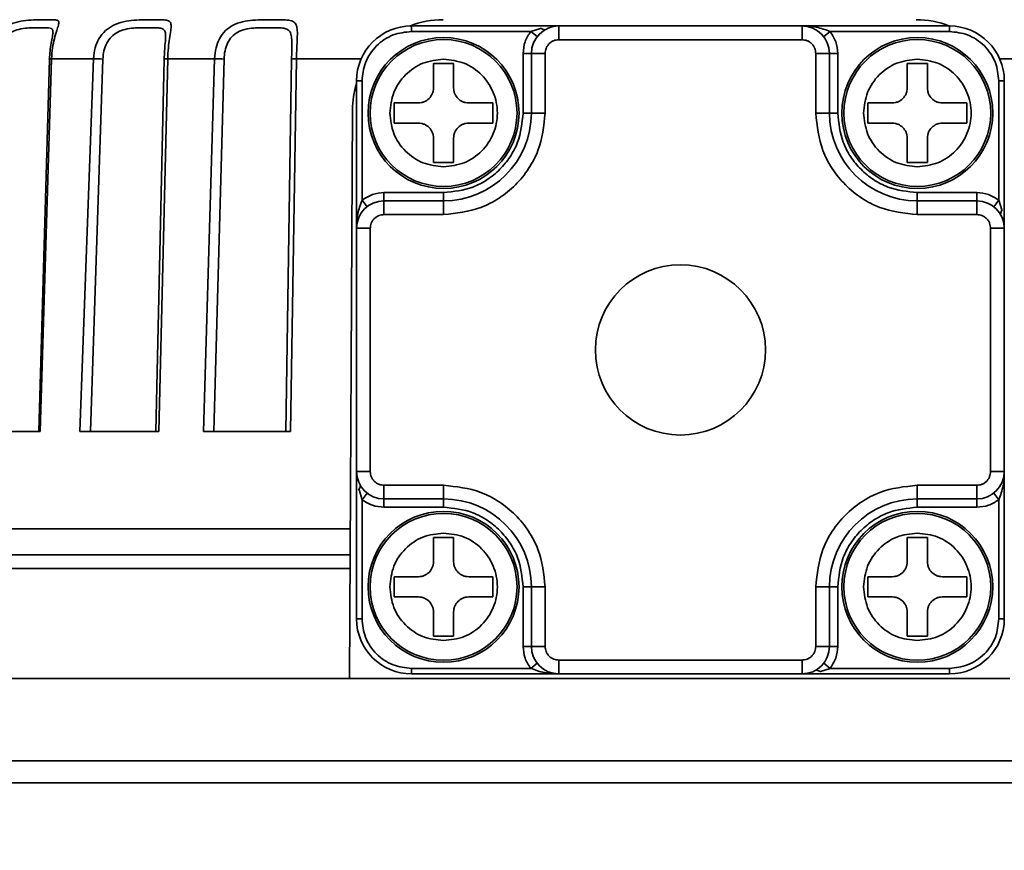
# Model space of a CAD drawing. Header units: millimetres. Extents: x 6316 to 18291, y -19059 to -9021.
# Tile 22 of 146: x 10720 to 10756, y -15625 to -15595. Entities that reach past the tile are written whole.
import ezdxf

# ---------------------------------------------------------------- set-up
doc = ezdxf.new("R2010")
doc.units = ezdxf.units.MM
doc.header["$LTSCALE"] = 10
doc.header["$PDSIZE"] = -1
doc.linetypes.add('CENTER', pattern=[50.8, 31.75, -6.35, 6.35, -6.35])
doc.layers.get('Defpoints').update_dxf_attribs({"true_color": 0x5e5e5e})
doc.layers.add('中心线层', color=1, linetype='CENTER')
doc.dimstyles.new('ISO-25', dxfattribs={"dimscale": 20, "dimtxt": 4, "dimasz": 3.05, "dimexe": 3, "dimexo": 0.625, "dimtad": 1, "dimdec": 0, "dimtxsty": 'Standard', "dimcen": 2.5, "dimclrd": 1, "dimclre": 1, "dimclrt": 4, "dimadec": 1, "dimazin": 2, "dimtfac": 1, "dimtdec": 0, "dimtmove": 0, "dimatfit": 0, "dimfxl": 1, "dimarcsym": 0})

# ---------------------------------------------------------------- blocks, each defined once
blk = doc.blocks.new('*D144')
at = {"layer": 'Defpoints', "color": 0, "linetype": 'ByBlock', "lineweight": 20, "transparency": 16777216}
for p in [(12383.333, -15287.406), (10584.244, -15808.374)]:
    blk.add_point(p, dxfattribs=at)
at = {"layer": '中心线层', "color": 1, "linetype": 'ByBlock', "lineweight": -2, "transparency": 16777216}
blk.add_line((10584.244, -15808.374), (12324.74, -15304.373), dxfattribs=at)
at = {"layer": '中心线层', "color": 1, "linetype": 'ByBlock', "lineweight": 20, "transparency": 16777216}
blk.add_solid([(12321.913, -15294.608), (12327.568, -15314.139), (12383.333, -15287.406)], dxfattribs=at)
at = {"layer": '中心线层', "color": 4, "linetype": 'ByBlock', "lineweight": 20, "transparency": 16777216, "insert": (11439.89, -15505.945), "char_height": 80, "attachment_point": 5, "rotation": 16.1496}
blk.add_mtext('R1873', dxfattribs=at)

msp = doc.modelspace()

# ---------------------------------------------------------------- linework, layer by layer
at = {"color": 7, "linetype": 'Continuous', "lineweight": 35}
for p, q in [((10734.474, -15595.054), (10734.474, -15594.854)), ((10734.474, -15594.854), (10739.844, -15594.854)), ((10738.82, -15595.054), (10734.474, -15595.054)), ((10738.82, -15595.054), (10739.176, -15594.944)), ((10738.82, -15595.054), (10739.056, -15595.239)), ((10739.844, -15594.854), (10739.844, -15595.354)), ((10739.844, -15594.854), (10748.704, -15594.854)), ((10748.704, -15595.354), (10748.704, -15594.854)), ((10748.704, -15594.854), (10754.074, -15594.854)), ((10749.493, -15595.239), (10749.729, -15595.054)), ((10754.074, -15595.054), (10749.729, -15595.054)), ((10754.074, -15594.854), (10754.074, -15595.054)), ((10748.704, -15595.354), (10739.844, -15595.354)), ((10721.286, -15596.06), (10720.898, -15609.624)), ((10721.362, -15596.047), (10720.948, -15609.624)), ((10722.888, -15596.047), (10721.362, -15596.047)), ((10722.396, -15609.624), (10722.888, -15596.047)), ((10722.787, -15609.624), (10723.231, -15596.06)), ((10725.465, -15596.06), (10725.163, -15609.624)), ((10725.594, -15596.047), (10725.272, -15609.624)), ((10727.304, -15596.047), (10725.594, -15596.047)), ((10726.896, -15609.624), (10727.304, -15596.047)), ((10727.28, -15609.624), (10727.646, -15596.06)), ((10730.107, -15596.06), (10729.897, -15609.624)), ((10730.284, -15596.047), (10730.064, -15609.624)), ((10732.644, -15596.047), (10730.284, -15596.047)), ((10738.844, -15595.854), (10738.544, -15595.854)), ((10738.544, -15598.024), (10738.544, -15595.854)), ((10738.844, -15595.854), (10738.844, -15598.024)), ((10739.344, -15595.854), (10738.844, -15595.854)), ((10739.344, -15595.854), (10739.344, -15598.024)), ((10749.204, -15598.024), (10749.204, -15595.854)), ((10749.704, -15598.024), (10749.704, -15595.854)), ((10749.704, -15595.854), (10750.004, -15595.854)), ((10750.004, -15595.854), (10750.004, -15598.024)), ((10758.205, -15596.047), (10755.904, -15596.047)), ((10735.278, -15596.224), (10735.644, -15596.224)), ((10735.278, -15597.108), (10735.278, -15596.224)), ((10735.644, -15596.224), (10736.011, -15596.224)), ((10736.011, -15596.224), (10736.011, -15597.108)), ((10752.538, -15596.224), (10752.904, -15596.224)), ((10752.538, -15597.108), (10752.538, -15596.224)), ((10752.904, -15596.224), (10753.271, -15596.224)), ((10753.271, -15596.224), (10753.271, -15597.108)), ((10732.674, -15596.854), (10732.474, -15596.854)), ((10732.474, -15602.224), (10732.474, -15596.854)), ((10732.674, -15601.2), (10732.674, -15596.854)), ((10755.874, -15596.854), (10755.874, -15601.2)), ((10755.874, -15596.854), (10756.074, -15596.854)), ((10756.074, -15596.854), (10756.074, -15602.224)), ((10732.327, -15597.907), (10732.219, -15618.624)), ((10733.844, -15597.658), (10734.728, -15597.658)), ((10733.844, -15598.391), (10733.844, -15597.658)), ((10736.561, -15597.658), (10737.444, -15597.658)), ((10737.444, -15597.658), (10737.444, -15598.391)), ((10751.104, -15597.658), (10751.988, -15597.658)), ((10751.104, -15598.391), (10751.104, -15597.658)), ((10753.821, -15597.658), (10754.704, -15597.658)), ((10754.704, -15597.658), (10754.704, -15598.391)), ((10738.844, -15598.024), (10738.544, -15598.024)), ((10739.344, -15598.024), (10738.844, -15598.024)), ((10749.204, -15598.024), (10749.704, -15598.024)), ((10749.704, -15598.024), (10750.004, -15598.024)), ((10734.728, -15598.391), (10733.844, -15598.391)), ((10737.444, -15598.391), (10736.561, -15598.391)), ((10751.988, -15598.391), (10751.104, -15598.391)), ((10754.704, -15598.391), (10753.821, -15598.391)), ((10735.278, -15599.824), (10735.278, -15598.941)), ((10736.011, -15598.941), (10736.011, -15599.824)), ((10752.538, -15599.824), (10752.538, -15598.941)), ((10753.271, -15598.941), (10753.271, -15599.824)), ((10735.644, -15599.824), (10735.278, -15599.824)), ((10736.011, -15599.824), (10735.644, -15599.824)), ((10752.904, -15599.824), (10752.538, -15599.824)), ((10753.271, -15599.824), (10752.904, -15599.824)), ((10732.859, -15601.436), (10732.674, -15601.2)), ((10733.474, -15600.924), (10733.474, -15601.224)), ((10733.474, -15600.924), (10735.644, -15600.924)), ((10733.474, -15601.224), (10733.474, -15601.724)), ((10735.644, -15601.224), (10733.474, -15601.224)), ((10735.644, -15601.224), (10735.644, -15600.924)), ((10735.644, -15601.724), (10735.644, -15601.224)), ((10752.904, -15601.224), (10752.904, -15600.924)), ((10752.904, -15600.924), (10755.074, -15600.924)), ((10752.904, -15601.724), (10752.904, -15601.224)), ((10755.074, -15601.224), (10752.904, -15601.224)), ((10755.074, -15601.224), (10755.074, -15600.924)), ((10755.074, -15601.224), (10755.074, -15601.724)), ((10755.874, -15601.2), (10755.69, -15601.436)), ((10755.874, -15601.2), (10755.985, -15601.556)), ((10735.644, -15601.724), (10733.474, -15601.724)), ((10755.074, -15601.724), (10752.904, -15601.724)), ((10732.474, -15611.084), (10732.474, -15602.224)), ((10732.974, -15602.224), (10732.474, -15602.224)), ((10732.974, -15611.084), (10732.974, -15602.224)), ((10755.574, -15602.224), (10755.574, -15611.084)), ((10755.574, -15602.224), (10756.074, -15602.224)), ((10756.074, -15602.224), (10756.074, -15611.084)), ((10720.948, -15609.624), (10718.434, -15609.624)), ((10725.272, -15609.624), (10722.396, -15609.624)), ((10730.064, -15609.624), (10726.896, -15609.624)), ((10732.974, -15611.084), (10732.474, -15611.084)), ((10732.474, -15616.454), (10732.474, -15611.084)), ((10755.574, -15611.084), (10756.074, -15611.084)), ((10756.074, -15611.084), (10756.074, -15616.454)), ((10733.474, -15611.584), (10735.644, -15611.584)), ((10733.474, -15612.084), (10733.474, -15611.584)), ((10735.644, -15611.584), (10735.644, -15612.084)), ((10752.904, -15611.584), (10755.074, -15611.584)), ((10752.904, -15611.584), (10752.904, -15612.084)), ((10755.074, -15611.584), (10755.074, -15612.084)), ((10732.674, -15612.109), (10732.564, -15611.752)), ((10732.674, -15612.109), (10732.859, -15611.872)), ((10755.69, -15611.872), (10755.874, -15612.109)), ((10732.674, -15616.454), (10732.674, -15612.109)), ((10733.474, -15612.084), (10735.644, -15612.084)), ((10733.474, -15612.084), (10733.474, -15612.384)), ((10735.644, -15612.084), (10735.644, -15612.384)), ((10752.904, -15612.084), (10755.074, -15612.084)), ((10752.904, -15612.084), (10752.904, -15612.384)), ((10755.074, -15612.384), (10755.074, -15612.084)), ((10755.874, -15612.109), (10755.874, -15616.454)), ((10735.644, -15612.384), (10733.474, -15612.384)), ((10755.074, -15612.384), (10752.904, -15612.384)), ((10717.539, -15613.175), (10732.247, -15613.175)), ((10735.278, -15613.484), (10735.644, -15613.484)), ((10735.278, -15614.368), (10735.278, -15613.484)), ((10735.644, -15613.484), (10736.011, -15613.484)), ((10736.011, -15613.484), (10736.011, -15614.368)), ((10752.538, -15613.484), (10752.904, -15613.484)), ((10752.538, -15614.368), (10752.538, -15613.484)), ((10752.904, -15613.484), (10753.271, -15613.484)), ((10753.271, -15613.484), (10753.271, -15614.368)), ((10732.24, -15614.616), (10696.814, -15614.616)), ((10733.844, -15614.918), (10734.728, -15614.918)), ((10733.844, -15615.651), (10733.844, -15614.918)), ((10736.561, -15614.918), (10737.444, -15614.918)), ((10737.444, -15614.918), (10737.444, -15615.651)), ((10751.104, -15614.918), (10751.988, -15614.918)), ((10751.104, -15615.651), (10751.104, -15614.918)), ((10753.821, -15614.918), (10754.704, -15614.918)), ((10754.704, -15614.918), (10754.704, -15615.651)), ((10738.844, -15615.284), (10738.544, -15615.284)), ((10738.544, -15617.454), (10738.544, -15615.284)), ((10738.844, -15615.284), (10738.844, -15617.454)), ((10739.344, -15615.284), (10738.844, -15615.284)), ((10739.344, -15615.284), (10739.344, -15617.454)), ((10749.204, -15617.454), (10749.204, -15615.284)), ((10749.204, -15615.284), (10749.704, -15615.284)), ((10749.704, -15617.454), (10749.704, -15615.284)), ((10749.704, -15615.284), (10750.004, -15615.284)), ((10750.004, -15615.284), (10750.004, -15617.454)), ((10734.728, -15615.651), (10733.844, -15615.651)), ((10737.444, -15615.651), (10736.561, -15615.651)), ((10751.988, -15615.651), (10751.104, -15615.651)), ((10754.704, -15615.651), (10753.821, -15615.651)), ((10735.278, -15617.084), (10735.278, -15616.201)), ((10736.011, -15616.201), (10736.011, -15617.084)), ((10752.538, -15617.084), (10752.538, -15616.201)), ((10753.271, -15616.201), (10753.271, -15617.084)), ((10732.474, -15616.454), (10732.674, -15616.454)), ((10756.074, -15616.454), (10755.874, -15616.454)), ((10735.644, -15617.084), (10735.278, -15617.084)), ((10736.011, -15617.084), (10735.644, -15617.084)), ((10752.904, -15617.084), (10752.538, -15617.084)), ((10753.271, -15617.084), (10752.904, -15617.084)), ((10738.544, -15617.454), (10738.844, -15617.454)), ((10739.344, -15617.454), (10738.844, -15617.454)), ((10749.704, -15617.454), (10749.204, -15617.454)), ((10749.704, -15617.454), (10750.004, -15617.454)), ((10739.056, -15618.07), (10738.82, -15618.254)), ((10748.704, -15617.954), (10739.844, -15617.954)), ((10739.844, -15617.954), (10739.844, -15618.454)), ((10748.704, -15617.954), (10748.704, -15618.454)), ((10749.729, -15618.254), (10749.493, -15618.07)), ((10738.82, -15618.254), (10734.474, -15618.254)), ((10734.474, -15618.454), (10734.474, -15618.254)), ((10749.729, -15618.254), (10749.373, -15618.365)), ((10754.074, -15618.254), (10749.729, -15618.254)), ((10754.074, -15618.454), (10754.074, -15618.254)), ((10732.219, -15618.624), (10718.944, -15618.624)), ((10734.549, -15618.624), (10732.219, -15618.624)), ((10739.844, -15618.454), (10734.474, -15618.454)), ((10753.94, -15618.624), (10734.549, -15618.624)), ((10748.704, -15618.454), (10739.844, -15618.454)), ((10754.074, -15618.454), (10748.704, -15618.454)), ((10756.27, -15618.624), (10753.94, -15618.624)), ((10713.244, -15621.624), (10775.244, -15621.624)), ((10713.244, -15622.424), (10775.244, -15622.424))]:
    msp.add_line(p, q, dxfattribs=at)
at = {"color": 7, "linetype": 'Continuous', "lineweight": 35, "flags": 128}
for points in [[(10721.362, -15596.047), (10721.331, -15596.048), (10721.305, -15596.049), (10721.285, -15596.05), (10721.271, -15596.052), (10721.265, -15596.053), (10721.265, -15596.055), (10721.272, -15596.057), (10721.286, -15596.06)], [(10725.594, -15596.047), (10725.557, -15596.048), (10725.526, -15596.049), (10725.5, -15596.05), (10725.479, -15596.052), (10725.466, -15596.053), (10725.459, -15596.055), (10725.458, -15596.057), (10725.465, -15596.06)]]:
    msp.add_lwpolyline(points, dxfattribs=at)
at = {"color": 7, "linetype": 'Continuous', "lineweight": 35}
for centre, radius in [((10735.644, -15598.024), 2.75), ((10735.644, -15598.024), 2.676), ((10752.904, -15598.024), 2.75), ((10752.904, -15598.024), 2.676), ((10744.274, -15606.654), 3.1), ((10735.644, -15615.284), 2.75), ((10735.644, -15615.284), 2.676), ((10752.904, -15615.284), 2.75), ((10752.904, -15615.284), 2.676)]:
    msp.add_circle(centre, radius, dxfattribs=at)
for centre, radius, start, end in [((10735.627, -15597.924), 3.3, 90, 111.5604), ((10752.862, -15597.924), 3.3, 68.4441, 90), ((10734.474, -15596.854), 2, 90, 180), ((10739.844, -15595.854), 1, 90, 180), ((10748.704, -15595.854), 1, 0, 90), ((10754.074, -15596.854), 2, 0, 90), ((10722.786, -15603.672), 7.625, 86.6554, 89.2307), ((10727.24, -15602.594), 6.547, 86.4425, 89.4373), ((10730.235, -15596.616), 0.57, 85.0654, 102.9083), ((10735.627, -15597.924), 3.3, 162.8204, 179.7), ((10735.644, -15598.024), 3.2, 270, 0), ((10752.904, -15598.024), 3.2, 180, 270), ((10733.474, -15602.224), 1, 90, 180), ((10755.074, -15602.224), 1, 0, 90), ((10733.474, -15611.084), 1, 180, 270), ((10755.074, -15611.084), 1, 270, 0), ((10735.644, -15615.284), 3.2, 0, 90), ((10752.904, -15615.284), 3.2, 90, 180), ((10734.474, -15616.454), 2, 180, 270), ((10754.074, -15616.454), 2, 270, 0), ((10739.844, -15617.454), 1, 180, 270), ((10748.704, -15617.454), 1, 270, 0)]:
    msp.add_arc(centre, radius, start, end, dxfattribs=at)
for points, knots in [([(10718.998, -15596.047), (10719.013, -15595.913), (10719.043, -15595.656), (10719.21, -15595.302), (10719.454, -15595.017), (10719.78, -15594.809), (10720.146, -15594.69), (10720.528, -15594.638), (10720.886, -15594.625), (10721.196, -15594.625), (10721.432, -15594.625), (10721.578, -15594.638), (10721.638, -15594.69), (10721.62, -15594.81), (10721.55, -15595.017), (10721.465, -15595.302), (10721.389, -15595.656), (10721.371, -15595.913), (10721.362, -15596.047)], [0, 0, 0, 0, 0.065647, 0.125115, 0.190424, 0.25031, 0.313685, 0.37539, 0.437775, 0.49987, 0.56235, 0.625033, 0.68661, 0.749871, 0.809678, 0.874915, 0.934365, 1, 1, 1, 1]), ([(10722.888, -15596.047), (10722.902, -15595.913), (10722.929, -15595.656), (10723.082, -15595.302), (10723.309, -15595.017), (10723.621, -15594.809), (10723.979, -15594.69), (10724.366, -15594.638), (10724.742, -15594.625), (10725.086, -15594.625), (10725.367, -15594.625), (10725.568, -15594.638), (10725.687, -15594.69), (10725.726, -15594.81), (10725.708, -15595.017), (10725.661, -15595.302), (10725.612, -15595.656), (10725.6, -15595.913), (10725.594, -15596.047)], [0, 0, 0, 0, 0.065647, 0.125115, 0.190424, 0.25031, 0.313685, 0.37539, 0.437775, 0.49987, 0.56235, 0.625033, 0.68661, 0.749871, 0.809678, 0.874915, 0.934365, 1, 1, 1, 1]), ([(10727.304, -15596.047), (10727.316, -15595.913), (10727.339, -15595.656), (10727.474, -15595.302), (10727.68, -15595.017), (10727.969, -15594.809), (10728.311, -15594.69), (10728.693, -15594.638), (10729.079, -15594.625), (10729.447, -15594.625), (10729.767, -15594.625), (10730.017, -15594.638), (10730.192, -15594.69), (10730.288, -15594.81), (10730.322, -15595.017), (10730.316, -15595.302), (10730.295, -15595.656), (10730.288, -15595.913), (10730.284, -15596.047)], [0, 0, 0, 0, 0.065647, 0.1251149, 0.1904238, 0.2503097, 0.313685, 0.3753897, 0.4377746, 0.4998703, 0.5623498, 0.6250329, 0.6866103, 0.7498708, 0.8096783, 0.874915, 0.9343649, 1, 1, 1, 1]), ([(10719.332, -15596.06), (10719.342, -15595.958), (10719.361, -15595.757), (10719.475, -15595.476), (10719.652, -15595.236), (10719.896, -15595.065), (10720.183, -15594.967), (10720.457, -15594.928), (10720.734, -15594.918), (10720.986, -15594.916), (10721.185, -15594.918), (10721.32, -15594.928), (10721.402, -15594.96), (10721.409, -15595.034), (10721.413, -15595.071)], [0, 0, 0, 0, 0.084856, 0.167069, 0.251083, 0.333794, 0.410541, 0.50069, 0.56941, 0.667307, 0.765195, 0.833992, 0.91718, 1, 1, 1, 1]), ([(10721.413, -15595.071), (10721.413, -15595.072), (10721.422, -15595.105), (10721.39, -15595.239), (10721.347, -15595.473), (10721.301, -15595.756), (10721.291, -15595.958), (10721.286, -15596.06)], [0, 0, 0, 0, 0.0016327, 0.2489727, 0.5001335, 0.7460507, 1, 1, 1, 1]), ([(10723.231, -15596.06), (10723.239, -15595.958), (10723.257, -15595.757), (10723.362, -15595.476), (10723.53, -15595.236), (10723.766, -15595.065), (10724.053, -15594.967), (10724.335, -15594.928), (10724.63, -15594.918), (10724.911, -15594.916), (10725.146, -15594.918), (10725.323, -15594.927), (10725.442, -15594.964), (10725.511, -15595.055), (10725.514, -15595.177), (10725.516, -15595.238)], [0, 0, 0, 0, 0.0785202, 0.1545948, 0.2323363, 0.3088718, 0.3798888, 0.4633066, 0.526896, 0.6174831, 0.7080953, 0.7716969, 0.8486742, 0.9258446, 1, 1, 1, 1]), ([(10727.646, -15596.06), (10727.654, -15595.958), (10727.669, -15595.757), (10727.764, -15595.476), (10727.917, -15595.236), (10728.14, -15595.065), (10728.419, -15594.967), (10728.703, -15594.928), (10729.01, -15594.918), (10729.311, -15594.916), (10729.578, -15594.918), (10729.79, -15594.928), (10729.949, -15594.963), (10730.06, -15595.059), (10730.11, -15595.234), (10730.119, -15595.425), (10730.117, -15595.557), (10730.116, -15595.596)], [0, 0, 0, 0, 0.070605, 0.139011, 0.208915, 0.277736, 0.341594, 0.416603, 0.473782, 0.555237, 0.636715, 0.693905, 0.763123, 0.832514, 0.901549, 0.971653, 1, 1, 1, 1]), ([(10732.674, -15596.854), (10732.699, -15596.628), (10732.736, -15596.278), (10732.96, -15595.859), (10733.193, -15595.572), (10733.479, -15595.34), (10733.899, -15595.116), (10734.248, -15595.078), (10734.474, -15595.054)], [0, 0, 0, 0, 0.239443, 0.369817, 0.5, 0.630374, 0.760557, 1, 1, 1, 1]), ([(10739.332, -15594.991), (10739.329, -15594.991), (10739.323, -15594.989), (10739.295, -15594.985), (10739.245, -15594.972), (10739.196, -15594.944), (10739.17, -15594.93)], [0, 0, 0, 0, 0.127457, 0.27098, 0.610447, 1, 1, 1, 1]), ([(10739.328, -15594.997), (10739.33, -15594.996), (10739.334, -15594.994), (10739.333, -15594.993), (10739.332, -15594.993)], [0, 0, 0, 0, 0.533123, 1, 1, 1, 1]), ([(10748.704, -15594.854), (10748.879, -15594.859), (10749.227, -15594.869), (10749.562, -15594.993), (10749.729, -15595.054)], [0, 0, 0, 0, 0.500802, 1, 1, 1, 1]), ([(10755.874, -15596.854), (10755.85, -15596.628), (10755.813, -15596.278), (10755.589, -15595.859), (10755.356, -15595.573), (10755.07, -15595.34), (10754.65, -15595.116), (10754.301, -15595.078), (10754.074, -15595.054)], [0, 0, 0, 0, 0.239443, 0.369626, 0.5, 0.630183, 0.760557, 1, 1, 1, 1]), ([(10725.516, -15595.238), (10725.516, -15595.24), (10725.522, -15595.299), (10725.499, -15595.48), (10725.477, -15595.755), (10725.469, -15595.957), (10725.465, -15596.06)], [0, 0, 0, 0, 0.01111, 0.341828, 0.665646, 1, 1, 1, 1]), ([(10739.844, -15595.354), (10739.781, -15595.361), (10739.684, -15595.371), (10739.568, -15595.434), (10739.488, -15595.498), (10739.424, -15595.578), (10739.361, -15595.694), (10739.351, -15595.791), (10739.344, -15595.854)], [0, 0, 0, 0, 0.239443, 0.369379, 0.5, 0.629936, 0.760557, 1, 1, 1, 1]), ([(10749.204, -15595.854), (10749.198, -15595.791), (10749.187, -15595.694), (10749.125, -15595.578), (10749.061, -15595.498), (10748.981, -15595.434), (10748.864, -15595.371), (10748.767, -15595.361), (10748.704, -15595.354)], [0, 0, 0, 0, 0.239443, 0.369379, 0.5, 0.629936, 0.760557, 1, 1, 1, 1]), ([(10730.116, -15595.596), (10730.115, -15595.649), (10730.113, -15595.794), (10730.11, -15595.956), (10730.107, -15596.06)], [0, 0, 0, 0, 0.362462, 1, 1, 1, 1]), ([(10734.728, -15597.658), (10734.765, -15597.655), (10734.839, -15597.651), (10734.976, -15597.607), (10735.126, -15597.506), (10735.227, -15597.356), (10735.271, -15597.219), (10735.275, -15597.145), (10735.278, -15597.108)], [0, 0, 0, 0, 0.130638, 0.257579, 0.499754, 0.742193, 0.869253, 1, 1, 1, 1]), ([(10736.011, -15597.108), (10736.013, -15597.145), (10736.018, -15597.219), (10736.062, -15597.356), (10736.162, -15597.506), (10736.312, -15597.606), (10736.45, -15597.651), (10736.524, -15597.655), (10736.561, -15597.658)], [0, 0, 0, 0, 0.130638, 0.257579, 0.499754, 0.742193, 0.869253, 1, 1, 1, 1]), ([(10751.988, -15597.658), (10752.025, -15597.655), (10752.099, -15597.651), (10752.236, -15597.607), (10752.386, -15597.506), (10752.487, -15597.356), (10752.531, -15597.219), (10752.535, -15597.145), (10752.538, -15597.108)], [0, 0, 0, 0, 0.130638, 0.257579, 0.499754, 0.742193, 0.869253, 1, 1, 1, 1]), ([(10753.271, -15597.108), (10753.273, -15597.145), (10753.278, -15597.219), (10753.322, -15597.356), (10753.422, -15597.506), (10753.572, -15597.606), (10753.71, -15597.651), (10753.784, -15597.655), (10753.821, -15597.658)], [0, 0, 0, 0, 0.130638, 0.257579, 0.499754, 0.742193, 0.869253, 1, 1, 1, 1]), ([(10739.344, -15598.024), (10739.295, -15598.49), (10739.219, -15599.206), (10738.758, -15600.067), (10738.28, -15600.66), (10737.687, -15601.137), (10736.826, -15601.599), (10736.11, -15601.675), (10735.644, -15601.724)], [0, 0, 0, 0, 0.2394568, 0.3683607, 0.5, 0.6316393, 0.7605432, 1, 1, 1, 1]), ([(10735.644, -15600.924), (10736.009, -15600.885), (10736.572, -15600.825), (10737.248, -15600.464), (10737.709, -15600.089), (10738.084, -15599.628), (10738.445, -15598.952), (10738.505, -15598.389), (10738.544, -15598.024)], [0, 0, 0, 0, 0.239443, 0.369662, 0.5, 0.630219, 0.760557, 1, 1, 1, 1]), ([(10752.904, -15601.724), (10752.439, -15601.675), (10751.723, -15601.599), (10750.861, -15601.137), (10750.269, -15600.66), (10749.791, -15600.067), (10749.33, -15599.206), (10749.254, -15598.49), (10749.204, -15598.024)], [0, 0, 0, 0, 0.2394568, 0.3683607, 0.5, 0.6316393, 0.7605432, 1, 1, 1, 1]), ([(10750.004, -15598.024), (10750.043, -15598.389), (10750.103, -15598.952), (10750.464, -15599.628), (10750.839, -15600.089), (10751.301, -15600.464), (10751.976, -15600.825), (10752.54, -15600.885), (10752.904, -15600.924)], [0, 0, 0, 0, 0.2394429, 0.3696624, 0.4999999, 0.6302195, 0.7605571, 1, 1, 1, 1]), ([(10735.278, -15598.941), (10735.275, -15598.904), (10735.271, -15598.83), (10735.227, -15598.692), (10735.127, -15598.542), (10734.977, -15598.442), (10734.839, -15598.397), (10734.765, -15598.393), (10734.728, -15598.391)], [0, 0, 0, 0, 0.130638, 0.257579, 0.499754, 0.742193, 0.869253, 1, 1, 1, 1]), ([(10736.561, -15598.391), (10736.524, -15598.393), (10736.45, -15598.397), (10736.312, -15598.442), (10736.162, -15598.542), (10736.062, -15598.692), (10736.018, -15598.83), (10736.013, -15598.903), (10736.011, -15598.941)], [0, 0, 0, 0, 0.1306379, 0.2575793, 0.4997537, 0.7421935, 0.8692535, 1, 1, 1, 1]), ([(10752.538, -15598.941), (10752.535, -15598.904), (10752.531, -15598.83), (10752.487, -15598.692), (10752.387, -15598.542), (10752.237, -15598.442), (10752.099, -15598.397), (10752.025, -15598.393), (10751.988, -15598.391)], [0, 0, 0, 0, 0.1306379, 0.2575793, 0.4997537, 0.7421935, 0.8692535, 1, 1, 1, 1]), ([(10753.821, -15598.391), (10753.784, -15598.393), (10753.71, -15598.397), (10753.572, -15598.442), (10753.422, -15598.542), (10753.322, -15598.692), (10753.278, -15598.83), (10753.273, -15598.903), (10753.271, -15598.941)], [0, 0, 0, 0, 0.130638, 0.257579, 0.499754, 0.742193, 0.869253, 1, 1, 1, 1]), ([(10732.474, -15602.224), (10732.479, -15602.05), (10732.489, -15601.702), (10732.613, -15601.367), (10732.674, -15601.2)], [0, 0, 0, 0, 0.500802, 1, 1, 1, 1]), ([(10755.931, -15601.708), (10755.932, -15601.71), (10755.936, -15601.715), (10755.937, -15601.713), (10755.939, -15601.702), (10755.943, -15601.676), (10755.957, -15601.624), (10755.984, -15601.576), (10755.999, -15601.55)], [0, 0, 0, 0, 0.05737, 0.156735, 0.264215, 0.385243, 0.671503, 1, 1, 1, 1]), ([(10732.974, -15602.224), (10732.981, -15602.161), (10732.991, -15602.064), (10733.054, -15601.948), (10733.118, -15601.868), (10733.198, -15601.804), (10733.314, -15601.741), (10733.411, -15601.731), (10733.474, -15601.724)], [0, 0, 0, 0, 0.239443, 0.370064, 0.5, 0.630621, 0.760557, 1, 1, 1, 1]), ([(10755.574, -15602.224), (10755.568, -15602.161), (10755.557, -15602.064), (10755.495, -15601.948), (10755.431, -15601.868), (10755.351, -15601.804), (10755.234, -15601.741), (10755.137, -15601.731), (10755.074, -15601.724)], [0, 0, 0, 0, 0.239443, 0.369379, 0.5, 0.629936, 0.760557, 1, 1, 1, 1]), ([(10725.272, -15609.624), (10725.245, -15609.624), (10725.197, -15609.624), (10725.173, -15609.624), (10725.163, -15609.624)], [0, 0, 0, 0, 0.5687447, 1, 1, 1, 1]), ([(10732.974, -15611.084), (10732.981, -15611.147), (10732.991, -15611.244), (10733.054, -15611.361), (10733.118, -15611.44), (10733.198, -15611.505), (10733.314, -15611.567), (10733.411, -15611.578), (10733.474, -15611.584)], [0, 0, 0, 0, 0.239443, 0.369379, 0.5, 0.629936, 0.760557, 1, 1, 1, 1]), ([(10755.074, -15611.584), (10755.137, -15611.578), (10755.234, -15611.567), (10755.351, -15611.505), (10755.43, -15611.44), (10755.495, -15611.361), (10755.557, -15611.244), (10755.568, -15611.147), (10755.574, -15611.084)], [0, 0, 0, 0, 0.239443, 0.369379, 0.4999997, 0.629936, 0.760557, 1, 1, 1, 1]), ([(10756.074, -15611.084), (10756.069, -15611.258), (10756.06, -15611.606), (10755.936, -15611.942), (10755.874, -15612.109)], [0, 0, 0, 0, 0.500802, 1, 1, 1, 1]), ([(10732.611, -15611.597), (10732.611, -15611.6), (10732.61, -15611.606), (10732.606, -15611.633), (10732.592, -15611.684), (10732.564, -15611.732), (10732.55, -15611.758)], [0, 0, 0, 0, 0.127457, 0.27098, 0.610447, 1, 1, 1, 1]), ([(10732.617, -15611.6), (10732.616, -15611.598), (10732.614, -15611.594), (10732.613, -15611.596), (10732.613, -15611.596)], [0, 0, 0, 0, 0.533123, 1, 1, 1, 1]), ([(10735.644, -15611.584), (10736.11, -15611.634), (10736.826, -15611.71), (10737.687, -15612.171), (10738.28, -15612.649), (10738.758, -15613.241), (10739.219, -15614.103), (10739.295, -15614.819), (10739.344, -15615.284)], [0, 0, 0, 0, 0.239457, 0.368361, 0.5, 0.631639, 0.760543, 1, 1, 1, 1]), ([(10749.204, -15615.284), (10749.254, -15614.819), (10749.33, -15614.103), (10749.791, -15613.241), (10750.269, -15612.649), (10750.861, -15612.171), (10751.723, -15611.71), (10752.439, -15611.634), (10752.904, -15611.584)], [0, 0, 0, 0, 0.239457, 0.368361, 0.5, 0.631639, 0.760543, 1, 1, 1, 1]), ([(10738.544, -15615.284), (10738.505, -15614.92), (10738.445, -15614.357), (10738.084, -15613.681), (10737.71, -15613.219), (10737.248, -15612.844), (10736.572, -15612.483), (10736.009, -15612.423), (10735.644, -15612.384)], [0, 0, 0, 0, 0.239443, 0.369662, 0.5, 0.630219, 0.760557, 1, 1, 1, 1]), ([(10752.904, -15612.384), (10752.54, -15612.423), (10751.977, -15612.483), (10751.301, -15612.844), (10750.839, -15613.219), (10750.465, -15613.681), (10750.103, -15614.356), (10750.043, -15614.92), (10750.004, -15615.284)], [0, 0, 0, 0, 0.239443, 0.369662, 0.5, 0.630219, 0.760557, 1, 1, 1, 1]), ([(10732.242, -15614.124), (10730.545, -15614.124), (10727.106, -15614.124), (10722.154, -15614.124), (10717.36, -15614.124), (10712.856, -15614.124), (10708.756, -15614.124), (10705.184, -15614.124), (10702.222, -15614.124), (10699.922, -15614.124), (10698.348, -15614.124), (10697.448, -15614.124), (10697.382, -15614.124), (10697.352, -15614.124)], [0, 0, 0, 0, 0.086288, 0.174818, 0.265434, 0.359194, 0.453867, 0.549271, 0.644683, 0.739357, 0.833109, 0.923732, 1, 1, 1, 1]), ([(10734.728, -15614.918), (10734.765, -15614.915), (10734.839, -15614.911), (10734.976, -15614.867), (10735.126, -15614.766), (10735.227, -15614.616), (10735.271, -15614.479), (10735.275, -15614.405), (10735.278, -15614.368)], [0, 0, 0, 0, 0.1306379, 0.2575793, 0.4997537, 0.7421935, 0.8692535, 1, 1, 1, 1]), ([(10736.011, -15614.368), (10736.013, -15614.405), (10736.018, -15614.479), (10736.062, -15614.616), (10736.162, -15614.766), (10736.312, -15614.866), (10736.45, -15614.911), (10736.524, -15614.915), (10736.561, -15614.918)], [0, 0, 0, 0, 0.130638, 0.257579, 0.499754, 0.742193, 0.869253, 1, 1, 1, 1]), ([(10751.988, -15614.918), (10752.025, -15614.915), (10752.099, -15614.911), (10752.236, -15614.867), (10752.386, -15614.766), (10752.487, -15614.616), (10752.531, -15614.479), (10752.535, -15614.405), (10752.538, -15614.368)], [0, 0, 0, 0, 0.130638, 0.257579, 0.499754, 0.742193, 0.869253, 1, 1, 1, 1]), ([(10753.271, -15614.368), (10753.273, -15614.405), (10753.278, -15614.479), (10753.322, -15614.616), (10753.422, -15614.766), (10753.572, -15614.866), (10753.71, -15614.911), (10753.784, -15614.915), (10753.821, -15614.918)], [0, 0, 0, 0, 0.1306379, 0.2575793, 0.4997537, 0.7421935, 0.8692535, 1, 1, 1, 1]), ([(10735.278, -15616.201), (10735.275, -15616.164), (10735.271, -15616.09), (10735.227, -15615.952), (10735.127, -15615.802), (10734.977, -15615.702), (10734.839, -15615.657), (10734.765, -15615.653), (10734.728, -15615.651)], [0, 0, 0, 0, 0.130638, 0.257579, 0.499754, 0.742193, 0.869253, 1, 1, 1, 1]), ([(10736.561, -15615.651), (10736.524, -15615.653), (10736.45, -15615.657), (10736.312, -15615.702), (10736.162, -15615.802), (10736.062, -15615.952), (10736.018, -15616.09), (10736.013, -15616.163), (10736.011, -15616.201)], [0, 0, 0, 0, 0.1306379, 0.2575793, 0.4997537, 0.7421935, 0.8692535, 1, 1, 1, 1]), ([(10752.538, -15616.201), (10752.535, -15616.164), (10752.531, -15616.09), (10752.487, -15615.952), (10752.387, -15615.802), (10752.237, -15615.702), (10752.099, -15615.657), (10752.025, -15615.653), (10751.988, -15615.651)], [0, 0, 0, 0, 0.130638, 0.257579, 0.499754, 0.742193, 0.869253, 1, 1, 1, 1]), ([(10753.821, -15615.651), (10753.784, -15615.653), (10753.71, -15615.657), (10753.572, -15615.702), (10753.422, -15615.802), (10753.322, -15615.952), (10753.278, -15616.09), (10753.273, -15616.163), (10753.271, -15616.201)], [0, 0, 0, 0, 0.130638, 0.257579, 0.499754, 0.742193, 0.869253, 1, 1, 1, 1]), ([(10734.474, -15618.254), (10734.248, -15618.23), (10733.898, -15618.193), (10733.479, -15617.969), (10733.192, -15617.736), (10732.96, -15617.449), (10732.736, -15617.03), (10732.699, -15616.681), (10732.674, -15616.454)], [0, 0, 0, 0, 0.239443, 0.369817, 0.5, 0.630374, 0.760557, 1, 1, 1, 1]), ([(10755.874, -15616.454), (10755.85, -15616.681), (10755.813, -15617.03), (10755.589, -15617.45), (10755.356, -15617.736), (10755.07, -15617.969), (10754.65, -15618.193), (10754.301, -15618.23), (10754.074, -15618.254)], [0, 0, 0, 0, 0.239443, 0.369817, 0.5, 0.630374, 0.760557, 1, 1, 1, 1]), ([(10739.344, -15617.454), (10739.351, -15617.517), (10739.361, -15617.614), (10739.424, -15617.731), (10739.488, -15617.81), (10739.568, -15617.875), (10739.684, -15617.937), (10739.781, -15617.948), (10739.844, -15617.954)], [0, 0, 0, 0, 0.239443, 0.369379, 0.5, 0.629936, 0.760557, 1, 1, 1, 1]), ([(10748.704, -15617.954), (10748.767, -15617.948), (10748.864, -15617.937), (10748.981, -15617.875), (10749.06, -15617.81), (10749.125, -15617.731), (10749.187, -15617.614), (10749.198, -15617.517), (10749.204, -15617.454)], [0, 0, 0, 0, 0.239443, 0.369379, 0.4999997, 0.629936, 0.760557, 1, 1, 1, 1]), ([(10739.844, -15618.454), (10739.67, -15618.449), (10739.322, -15618.439), (10738.987, -15618.316), (10738.82, -15618.254)], [0, 0, 0, 0, 0.500802, 1, 1, 1, 1]), ([(10749.22, -15618.311), (10749.218, -15618.312), (10749.213, -15618.316), (10749.216, -15618.317), (10749.226, -15618.319), (10749.253, -15618.323), (10749.304, -15618.337), (10749.352, -15618.364), (10749.378, -15618.379)], [0, 0, 0, 0, 0.05737, 0.156735, 0.264215, 0.385243, 0.671503, 1, 1, 1, 1])]:
    msp.add_open_spline(points, degree=3, knots=knots, dxfattribs=at)
for points in [[(10738.544, -15595.854), (10738.557, -15595.709), (10738.582, -15595.42), (10738.74, -15595.176), (10738.82, -15595.054)], [(10749.729, -15595.054), (10749.808, -15595.176), (10749.967, -15595.42), (10749.992, -15595.709), (10750.004, -15595.854)], [(10733.685, -15598.024), (10733.714, -15597.767), (10733.773, -15597.254), (10734.226, -15596.606), (10734.874, -15596.153), (10735.388, -15596.094), (10735.644, -15596.065)], [(10735.644, -15596.065), (10735.901, -15596.094), (10736.414, -15596.153), (10737.066, -15596.606), (10737.502, -15597.254), (10737.655, -15598.024), (10737.502, -15598.795), (10737.066, -15599.442), (10736.414, -15599.895), (10735.901, -15599.954), (10735.644, -15599.984)], [(10749.204, -15595.854), (10749.27, -15595.854), (10749.401, -15595.854), (10749.566, -15595.854), (10749.682, -15595.854), (10749.697, -15595.854), (10749.704, -15595.854)], [(10750.945, -15598.024), (10750.974, -15597.767), (10751.033, -15597.254), (10751.486, -15596.606), (10752.134, -15596.153), (10752.648, -15596.094), (10752.904, -15596.065)], [(10752.904, -15596.065), (10753.161, -15596.094), (10753.674, -15596.153), (10754.326, -15596.606), (10754.762, -15597.254), (10754.915, -15598.024), (10754.762, -15598.795), (10754.326, -15599.442), (10753.674, -15599.895), (10753.161, -15599.954), (10752.904, -15599.984)], [(10735.644, -15599.984), (10735.388, -15599.954), (10734.874, -15599.895), (10734.226, -15599.442), (10733.773, -15598.795), (10733.714, -15598.281), (10733.685, -15598.024)], [(10752.904, -15599.984), (10752.648, -15599.954), (10752.134, -15599.895), (10751.486, -15599.442), (10751.033, -15598.795), (10750.974, -15598.281), (10750.945, -15598.024)], [(10732.674, -15601.2), (10732.796, -15601.12), (10733.04, -15600.962), (10733.329, -15600.937), (10733.474, -15600.924)], [(10755.074, -15600.924), (10755.219, -15600.937), (10755.509, -15600.962), (10755.753, -15601.12), (10755.874, -15601.2)], [(10733.474, -15612.384), (10733.329, -15612.372), (10733.04, -15612.347), (10732.796, -15612.188), (10732.674, -15612.109)], [(10755.874, -15612.109), (10755.753, -15612.188), (10755.509, -15612.347), (10755.219, -15612.372), (10755.074, -15612.384)], [(10733.685, -15615.284), (10733.714, -15615.027), (10733.773, -15614.514), (10734.226, -15613.866), (10734.874, -15613.413), (10735.388, -15613.354), (10735.644, -15613.325)], [(10735.644, -15613.325), (10735.901, -15613.354), (10736.414, -15613.413), (10737.066, -15613.866), (10737.502, -15614.514), (10737.655, -15615.284), (10737.502, -15616.055), (10737.066, -15616.702), (10736.414, -15617.155), (10735.901, -15617.214), (10735.644, -15617.244)], [(10750.945, -15615.284), (10750.974, -15615.027), (10751.033, -15614.514), (10751.486, -15613.866), (10752.134, -15613.413), (10752.648, -15613.354), (10752.904, -15613.325)], [(10752.904, -15613.325), (10753.161, -15613.354), (10753.674, -15613.413), (10754.326, -15613.866), (10754.762, -15614.514), (10754.915, -15615.284), (10754.762, -15616.055), (10754.326, -15616.702), (10753.674, -15617.155), (10753.161, -15617.214), (10752.904, -15617.244)], [(10735.644, -15617.244), (10735.388, -15617.214), (10734.874, -15617.155), (10734.226, -15616.702), (10733.773, -15616.055), (10733.714, -15615.541), (10733.685, -15615.284)], [(10752.904, -15617.244), (10752.648, -15617.214), (10752.134, -15617.155), (10751.486, -15616.702), (10751.033, -15616.055), (10750.974, -15615.541), (10750.945, -15615.284)], [(10738.82, -15618.254), (10738.74, -15618.132), (10738.582, -15617.889), (10738.557, -15617.599), (10738.544, -15617.454)], [(10750.004, -15617.454), (10749.992, -15617.599), (10749.967, -15617.889), (10749.808, -15618.132), (10749.729, -15618.254)]]:
    msp.add_open_spline(points, degree=3, dxfattribs=at)
at = {"layer": '中心线层', "color": 1, "linetype": 'ByBlock', "lineweight": 20}
msp.add_circle((10584.244, -15808.374), 500, dxfattribs=at)

# ---------------------------------------------------------------- dimensions: what is measured, and where the dimension line sits
dim = msp.add_radius_dim(center=(10584.244, -15808.374), mpoint=(12383.333, -15287.406), dimstyle='ISO-25', dxfattribs=at)
dim.commit()
dim.dimension.update_dxf_attribs({"geometry": '*D144', "text_midpoint": (11439.89, -15505.945)})

doc.saveas('drawing.dxf')
